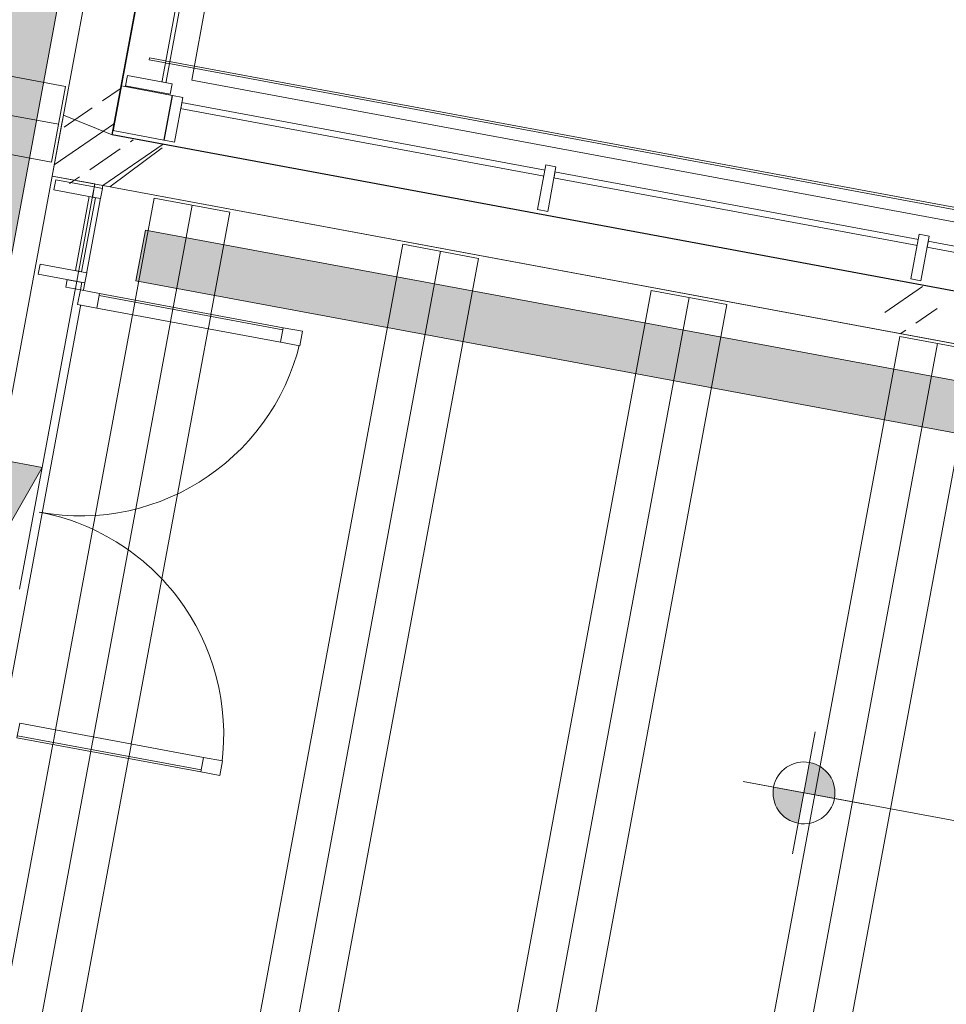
# Model space of a CAD drawing. Header units: metres. Extents: x 32353251 to 32353583, y 5707748 to 5708004.
# Tile 86 of 164: x 32353381.48 to 32353385.97, y 5707902.53 to 5707907.3. Entities that reach past the tile are written whole.
import ezdxf
from ezdxf import colors
from ezdxf.entities.mleader import LeaderData, LeaderLine
from ezdxf.math import Vec2, Vec3

# ---------------------------------------------------------------- set-up
doc = ezdxf.new("R2010")
doc.units = ezdxf.units.M
doc.header["$LTSCALE"] = 0.75
doc.set_wipeout_variables(frame=1)
doc.layers.get('0').update_dxf_attribs({"linetype": 'CONTINUOUS'})
doc.layers.add('10414942$0$ST-LIN Parkplatz', color=7, linetype='CONTINUOUS')
doc.layers.add('10414943$0$ST-Mischfläche-Sol', color=7, linetype='CONTINUOUS', lineweight=0, true_color=0x636466)
for name, color, linetype, lineweight in [('10417023$0$#9_002_GES I Übersicht Erdgeschoss_1_101_Wand Aussen.A', 7, 'CONTINUOUS', 25), ('10417023$0$#9_002_GES I Übersicht Erdgeschoss_1_104_Decken.A', 7, 'CONTINUOUS', 25), ('10417023$0$#9_002_GES I Übersicht Erdgeschoss_1_201_Aussenwandbekleidung.A', 7, 'CONTINUOUS', 25), ('10417023$0$#9_002_GES I Übersicht Erdgeschoss_1_430_Lüftung.US', 7, 'CONTINUOUS', 25), ('10417023$0$#9_002_GES I Übersicht Erdgeschoss_1_Neubau_101_Wand Aussen.A', 7, 'CONTINUOUS', 25), ('10417023$0$#9_002_GES I Übersicht Erdgeschoss_1_Neubau_103_Stützen.A', 7, 'CONTINUOUS', 25), ('10417023$0$#9_002_GES I Übersicht Erdgeschoss_1_Neubau_104_Decken.A', 7, 'CONTINUOUS', 25), ('10417023$0$#9_002_GES I Übersicht Erdgeschoss_1_Neubau_105_Unterzug.A', 7, 'CONTINUOUS', 25), ('10417023$0$#9_002_GES I Übersicht Erdgeschoss_1_Neubau_110_Pfosten-Riegel.A', 7, 'CONTINUOUS', 25), ('10417023$0$#9_002_GES I Übersicht Erdgeschoss_1_Neubau_113_Türen.A', 7, 'CONTINUOUS', 25), ('10417023$0$#9_002_GES I Übersicht Erdgeschoss_1_Neubau_502_Bemaßung 1_100.A', 7, 'CONTINUOUS', 25), ('10417023$0$Keine', 7, 'CONTINUOUS', 13)]:
    doc.layers.add(name, color=color, linetype=linetype, lineweight=lineweight)
doc.styles.add('10414942$0$ARIAL NARROW', font='ARIALN.TTF')
pattern_1 = [(44.99999999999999, (0, 0), (-0.1697056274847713, 0.1697056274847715), []), (44.99999999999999, (-0.08485281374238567, 0.08485281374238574), (-0.1697056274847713, 0.1697056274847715), [0.18, -0.05999999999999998])]

# ---------------------------------------------------------------- blocks, each defined once
blk = doc.blocks.new('10414943')
at = {"layer": '10414943$0$ST-Mischfläche-Sol'}
h = blk.add_hatch(dxfattribs=at)
h.set_pattern_fill('AR-HBONE', color=256, scale=0.004200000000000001, angle=170)
h.set_pattern_definition([(215, (0, 0), (-0.1047920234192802, -0.594305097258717), [1.28016, -0.42672]), (305, (-0.3495483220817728, -0.2447563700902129), (-0.1047920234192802, -0.594305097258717), [1.28016, -0.42672])])
edge = h.paths.add_edge_path()
edge.add_line((32353333.40662897, 5707899.309915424), (32353335.23953668, 5707908.86230714))
edge.add_line((32353335.23953668, 5707908.86230714), (32353407.15213483, 5707895.033517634))
edge.add_line((32353407.15213483, 5707895.033517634), (32353413.70600617, 5707897.337334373))
edge.add_line((32353413.70600617, 5707897.337334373), (32353481.81771595, 5707884.239451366))
edge.add_line((32353481.81771595, 5707884.239451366), (32353497.17578959, 5707881.286091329))
edge.add_line((32353497.17578959, 5707881.286091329), (32353499.70410517, 5707880.188862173))
edge.add_line((32353499.70410517, 5707880.188862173), (32353502.93879142, 5707877.835765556))
edge.add_line((32353502.93879142, 5707877.835765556), (32353505.46710699, 5707876.738536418))
edge.add_line((32353505.46710699, 5707876.738536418), (32353517.00528605, 5707874.519743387))
edge.add_line((32353517.00528605, 5707874.519743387), (32353517.64528354, 5707870.615040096))
edge.add_line((32353517.64528354, 5707870.615040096), (32353516.66317853, 5707870.803281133))
edge.add_line((32353516.66317853, 5707870.803281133), (32353515.43959015, 5707864.419483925))
edge.add_line((32353515.43959015, 5707864.419483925), (32353479.3370171, 5707871.339302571))
edge.add_line((32353479.3370171, 5707871.339302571), (32353468.35948901, 5707873.443239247))
edge.add_line((32353468.35948901, 5707873.443239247), (32353468.77868284, 5707869.425097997))
edge.add_arc((32353471.76248924, 5707869.736384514), 2.999999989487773, 185.9558547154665, 259.1498142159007)
edge.add_line((32353471.19776434, 5707866.790016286), (32353499.61213671, 5707861.343886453))
edge.add_line((32353499.61213671, 5707861.343886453), (32353497.73579177, 5707858.394363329))
edge.add_line((32353497.73579177, 5707858.394363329), (32353462.93906161, 5707865.063787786))
edge.add_arc((32353461.80961179, 5707859.171051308), 6.000000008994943, 79.14981411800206, 96.13718403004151)
edge.add_line((32353461.16815564, 5707865.136663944), (32353452.41027603, 5707864.194967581))
edge.add_arc((32353451.76881989, 5707870.160580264), 6.000000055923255, 259.1148991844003, 276.1371839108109, ccw=False)
edge.add_line((32353450.63577935, 5707864.268533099), (32353424.34096185, 5707869.325025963))
edge.add_arc((32353425.47400239, 5707875.217073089), 6.000000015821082, 242.0482743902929, 259.11489914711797, ccw=False)
edge.add_line((32353422.66163756, 5707869.917016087), (32353415.00045884, 5707873.982260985))
edge.add_arc((32353412.18809399, 5707868.682203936), 6.000000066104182, 62.04827444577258, 79.14966234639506)
edge.add_line((32353413.31755943, 5707874.57493748), (32353366.06709948, 5707883.631474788))
edge.add_line((32353366.06709948, 5707883.631474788), (32353365.05980216, 5707886.869526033))
edge.add_line((32353365.05980216, 5707886.869526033), (32353331.24648768, 5707893.372754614))
edge.add_line((32353331.24648768, 5707893.372754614), (32353331.86067788, 5707896.566215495))
edge.add_line((32353331.86067788, 5707896.566215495), (32353338.35621561, 5707895.320690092))
edge.add_line((32353338.35621561, 5707895.320690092), (32353340.49133033, 5707897.947528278))
edge.add_line((32353340.49133033, 5707897.947528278), (32353344.41330834, 5707897.200255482))
edge.add_line((32353344.41330834, 5707897.200255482), (32353345.42794297, 5707893.960800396))
edge.add_line((32353345.42794297, 5707893.960800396), (32353351.00902221, 5707892.887558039))
edge.add_line((32353351.00902221, 5707892.887558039), (32353351.57440783, 5707895.827681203))
edge.add_line((32353351.57440783, 5707895.827681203), (32353371.21685639, 5707892.062795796))
edge.add_line((32353371.21685639, 5707892.062795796), (32353370.64816001, 5707889.105456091))
edge.add_line((32353370.64816001, 5707889.105456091), (32353371.65443974, 5707885.869704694))
edge.add_line((32353371.65443974, 5707885.869704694), (32353406.65189732, 5707879.161711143))
edge.add_arc((32353407.21642529, 5707882.109643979), 3.001499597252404, 259.1591284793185, 333.4809509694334)
edge.add_line((32353409.90212501, 5707880.769488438), (32353411.74908589, 5707884.293947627))
edge.add_line((32353411.74908589, 5707884.293947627), (32353333.40662897, 5707899.309915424))
blk = doc.blocks.new('10417023$0$#9_MKO_LP5_ARC_GES_UP_00_002_P_G_modell (3D)')
at = {"layer": '10417023$0$#9_002_GES I Übersicht Erdgeschoss_1_Neubau_103_Stützen.A', "linetype": 'Continuous', "lineweight": 5, "true_color": 0xff0000}
h = blk.add_hatch(dxfattribs=at)
h.set_pattern_fill('#9_BETON__STAHLBETON_0001', color=1, style=0, pattern_type=2)
h.set_pattern_definition(pattern_1)
edge = h.paths.add_edge_path()
edge.add_arc((-32353456.581728, -5707807.24457689), 0.125, 180, 270)
edge.add_arc((-32353456.581728, -5707807.24457689), 0.125, 270, 360)
edge.add_arc((-32353456.581728, -5707807.24457689), 0.125, 0, 90)
edge.add_arc((-32353456.581728, -5707807.24457689), 0.125, 90, 180)
at = {"layer": '10417023$0$#9_002_GES I Übersicht Erdgeschoss_1_Neubau_502_Bemaßung 1_100.A', "linetype": 'Continuous', "lineweight": 0, "true_color": 0xff0000}
for points in [[(-32353456.66134501, -5707809.642338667), (-32353456.51134501, -5707809.642338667), (-32353456.52276308, -5707809.584936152), (-32353456.55527899, -5707809.53627265), (-32353456.6039425, -5707809.503756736), (-32353456.66134501, -5707809.492338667)], [(-32353456.66134501, -5707809.642338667), (-32353456.51134501, -5707809.642338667), (-32353456.52276308, -5707809.584936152), (-32353456.55527899, -5707809.53627265), (-32353456.6039425, -5707809.503756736), (-32353456.66134501, -5707809.492338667)], [(-32353456.66134501, -5707809.642338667), (-32353456.81134501, -5707809.642338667), (-32353456.79992694, -5707809.699741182), (-32353456.76741103, -5707809.748404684), (-32353456.71874752, -5707809.780920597), (-32353456.66134501, -5707809.792338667)], [(-32353456.66134501, -5707809.642338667), (-32353456.81134501, -5707809.642338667), (-32353456.79992694, -5707809.699741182), (-32353456.76741103, -5707809.748404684), (-32353456.71874752, -5707809.780920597), (-32353456.66134501, -5707809.792338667)]]:
    blk.add_hatch(color=1, dxfattribs=at).paths.add_polyline_path(points)
at = {"layer": '10417023$0$#9_002_GES I Übersicht Erdgeschoss_1_101_Wand Aussen.A', "color": 1, "linetype": 'Continuous', "lineweight": 13, "true_color": 0xff0000}
blk.add_line((-32353452.95423437, -5707806.78957689), (-32353460.20922778, -5707806.78957689), dxfattribs=at)
at = {"layer": '10417023$0$#9_002_GES I Übersicht Erdgeschoss_1_104_Decken.A', "color": 1, "linetype": 'Continuous', "lineweight": 13, "true_color": 0xff0000}
for p, q in [((-32353460.28322713, -5707807.384576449), (-32353459.91022684, -5707807.384576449)), ((-32353459.05822786, -5707807.384576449), (-32353459.05822786, -5707812.514709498)), ((-32353459.05822786, -5707807.384576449), (-32353458.68522757, -5707807.384576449)), ((-32353458.87172699, -5707807.384576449), (-32353458.87172699, -5707812.514709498)), ((-32353458.68522757, -5707807.384576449), (-32353458.68522757, -5707812.514709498)), ((-32353457.83322715, -5707807.384576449), (-32353457.83322715, -5707812.514709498)), ((-32353457.83322715, -5707807.384576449), (-32353457.4602283, -5707807.384576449)), ((-32353457.64672772, -5707807.384576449), (-32353457.64672772, -5707812.514709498)), ((-32353457.4602283, -5707807.384576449), (-32353457.4602283, -5707812.514709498)), ((-32353456.60822643, -5707807.384576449), (-32353456.60822643, -5707812.514709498)), ((-32353456.60822643, -5707807.384576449), (-32353456.23522758, -5707807.384576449)), ((-32353456.42172701, -5707807.384576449), (-32353456.42172701, -5707812.514709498)), ((-32353456.23522758, -5707807.384576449), (-32353456.23522758, -5707812.514709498))]:
    blk.add_line(p, q, dxfattribs=at)
at = {"layer": '10417023$0$#9_002_GES I Übersicht Erdgeschoss_1_201_Aussenwandbekleidung.A', "color": 1, "linetype": 'Continuous', "lineweight": 13, "true_color": 0xff0000}
blk.add_line((-32353460.42935261, -5707806.730970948), (-32353460.42935261, -5707806.720970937), dxfattribs=at)
at = {"layer": '10417023$0$#9_002_GES I Übersicht Erdgeschoss_1_430_Lüftung.US', "color": 1, "linetype": 'Continuous', "lineweight": 13, "true_color": 0xff0000, "flags": 128}
for points in [[(-32353460.9141821, -5707795.479866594), (-32353460.9141821, -5707809.945591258), (-32353461.36422031, -5707809.945591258), (-32353461.36422031, -5707795.479866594)], [(-32353460.29733472, -5707807.794328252), (-32353447.40423247, -5707807.794328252), (-32353447.40423247, -5707807.544328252), (-32353460.29733472, -5707807.544328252)]]:
    blk.add_lwpolyline(points, close=True, dxfattribs=at)
at = {"layer": '10417023$0$#9_002_GES I Übersicht Erdgeschoss_1_430_Lüftung.US', "color": 1, "linetype": 'Continuous', "true_color": 0xff0000}
for points in [[(-32353460.9141821, -5707795.479866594), (-32353461.36422031, -5707795.479866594), (-32353460.9141821, -5707809.945591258), (-32353461.36422031, -5707809.945591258)], [(-32353460.29733472, -5707807.794328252), (-32353447.40423247, -5707807.794328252), (-32353460.29733472, -5707807.544328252), (-32353447.40423247, -5707807.544328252)]]:
    blk.add_solid(points, dxfattribs=at)
at = {"layer": '10417023$0$#9_002_GES I Übersicht Erdgeschoss_1_Neubau_101_Wand Aussen.A', "color": 1, "linetype": 'Continuous', "lineweight": 13, "true_color": 0xff0000}
blk.add_line((-32353460.20922778, -5707806.78957689), (-32353460.20922778, -5707797.559576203), dxfattribs=at)
at = {"layer": '10417023$0$#9_002_GES I Übersicht Erdgeschoss_1_Neubau_104_Decken.A', "color": 1, "linetype": 'Continuous', "lineweight": 13, "true_color": 0xff0000}
for p, q in [((-32353460.80422817, -5707806.931024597), (-32353468.7292324, -5707806.931024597)), ((-32353460.80422817, -5707806.931024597), (-32353460.80422817, -5707807.304023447)), ((-32353460.80422817, -5707807.117524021), (-32353468.7292324, -5707807.117524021)), ((-32353460.80422817, -5707807.304023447), (-32353468.7292324, -5707807.304023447))]:
    blk.add_line(p, q, dxfattribs=at)
at = {"layer": '10417023$0$#9_002_GES I Übersicht Erdgeschoss_1_Neubau_104_Decken.A', "color": 1, "linetype": 'Continuous', "lineweight": 13, "true_color": 0xff0000, "flags": 128}
for points in [[(-32353460.539228, -5707797.304576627), (-32353468.96423227, -5707797.304576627), (-32353468.96423227, -5707810.39957689), (-32353464.33422799, -5707810.39957689), (-32353464.33422799, -5707812.749576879), (-32353442.50422801, -5707812.74957689), (-32353442.504228, -5707790.55957689), (-32353451.27397855, -5707790.559574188), (-32353451.27397855, -5707797.22957689), (-32353452.624228, -5707797.22957689), (-32353452.624228, -5707807.119576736), (-32353460.539228, -5707807.119576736)], [(-32353460.53922781, -5707797.22957689), (-32353460.53922781, -5707807.119576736), (-32353452.62422809, -5707807.119576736), (-32353452.62422809, -5707797.22957689)], [(-32353460.539228, -5707812.529709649), (-32353447.40432934, -5707812.529709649), (-32353447.40432934, -5707807.36957689), (-32353460.539228, -5707807.36957689)]]:
    blk.add_lwpolyline(points, close=True, dxfattribs=at)
at = {"layer": '10417023$0$#9_002_GES I Übersicht Erdgeschoss_1_Neubau_105_Unterzug.A', "color": 1, "linetype": 'Continuous', "lineweight": 13, "true_color": 0xff0000}
for p, q in [((-32353460.57922863, -5707808.766316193), (-32353460.78922888, -5707809.366316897)), ((-32353460.57922818, -5707808.76631649), (-32353460.78922816, -5707808.76631649)), ((-32353460.57922818, -5707809.366316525), (-32353460.57922818, -5707808.76631649))]:
    blk.add_line(p, q, dxfattribs=at)
at = {"layer": '10417023$0$#9_002_GES I Übersicht Erdgeschoss_1_Neubau_105_Unterzug.A', "color": 1, "linetype": 'Continuous', "true_color": 0xff0000}
blk.add_solid([(-32353460.57922817, -5707808.76631649), (-32353460.78922816, -5707808.76631649), (-32353460.68422816, -5707809.066316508)], dxfattribs=at)
at = {"layer": '10417023$0$#9_002_GES I Übersicht Erdgeschoss_1_Neubau_502_Bemaßung 1_100.A', "color": 1, "linetype": 'Continuous', "lineweight": 13, "true_color": 0xff0000}
for p, q in [((-32353456.66134473, -5707809.942338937), (-32353456.66134473, -5707809.342338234)), ((-32353456.66134473, -5707809.942338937), (-32353456.66134473, -5707809.342338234)), ((-32353456.96134508, -5707809.642338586), (-32353451.26736555, -5707809.642338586)), ((-32353456.96134508, -5707809.642338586), (-32353456.36134437, -5707809.642338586))]:
    blk.add_line(p, q, dxfattribs=at)
at = {"layer": '10417023$0$#9_002_GES I Übersicht Erdgeschoss_1_Neubau_502_Bemaßung 1_100.A', "color": 1, "linetype": 'Continuous', "lineweight": 13, "true_color": 0xff0000, "flags": 128}
blk.add_lwpolyline([(-32353456.51134501, -5707809.642338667), (-32353456.5120673, -5707809.657041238), (-32353456.51422722, -5707809.671602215), (-32353456.51780396, -5707809.685881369), (-32353456.52276308, -5707809.699741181), (-32353456.52905682, -5707809.713048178), (-32353456.53662457, -5707809.725674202), (-32353456.54539344, -5707809.737497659), (-32353456.55527899, -5707809.748404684), (-32353456.56618601, -5707809.758290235), (-32353456.57800948, -5707809.767059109), (-32353456.5906355, -5707809.774626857), (-32353456.60394249, -5707809.780920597), (-32353456.61780231, -5707809.785879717), (-32353456.63208146, -5707809.789456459), (-32353456.64664244, -5707809.791616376), (-32353456.66134501, -5707809.792338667), (-32353456.67604758, -5707809.791616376), (-32353456.69060856, -5707809.789456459), (-32353456.70488771, -5707809.785879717), (-32353456.71874752, -5707809.780920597), (-32353456.73205452, -5707809.774626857), (-32353456.74468054, -5707809.767059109), (-32353456.756504, -5707809.758290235), (-32353456.76741103, -5707809.748404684), (-32353456.77729658, -5707809.737497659), (-32353456.78606545, -5707809.725674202), (-32353456.7936332, -5707809.713048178), (-32353456.79992694, -5707809.699741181), (-32353456.80488606, -5707809.685881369), (-32353456.8084628, -5707809.671602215), (-32353456.81062272, -5707809.657041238), (-32353456.81134501, -5707809.642338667), (-32353456.81062272, -5707809.627636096), (-32353456.8084628, -5707809.613075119), (-32353456.80488606, -5707809.598795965), (-32353456.79992694, -5707809.584936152), (-32353456.7936332, -5707809.571629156), (-32353456.78606545, -5707809.559003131), (-32353456.77729658, -5707809.547179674), (-32353456.76741103, -5707809.53627265), (-32353456.756504, -5707809.526387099), (-32353456.74468054, -5707809.517618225), (-32353456.73205452, -5707809.510050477), (-32353456.71874752, -5707809.503756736), (-32353456.70488771, -5707809.498797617), (-32353456.69060856, -5707809.495220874), (-32353456.67604758, -5707809.493060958), (-32353456.66134501, -5707809.492338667), (-32353456.64664244, -5707809.493060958), (-32353456.63208146, -5707809.495220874), (-32353456.61780231, -5707809.498797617), (-32353456.60394249, -5707809.503756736), (-32353456.5906355, -5707809.510050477), (-32353456.57800948, -5707809.517618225), (-32353456.56618601, -5707809.526387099), (-32353456.55527899, -5707809.53627265), (-32353456.54539344, -5707809.547179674), (-32353456.53662457, -5707809.559003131), (-32353456.52905682, -5707809.571629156), (-32353456.52276308, -5707809.584936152), (-32353456.51780396, -5707809.598795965), (-32353456.51422722, -5707809.613075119), (-32353456.5120673, -5707809.627636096)], close=True, dxfattribs=at)
blk.add_lwpolyline([(-32353456.51134501, -5707809.642338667), (-32353456.5120673, -5707809.657041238), (-32353456.51422722, -5707809.671602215), (-32353456.51780396, -5707809.685881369), (-32353456.52276308, -5707809.699741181), (-32353456.52905682, -5707809.713048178), (-32353456.53662457, -5707809.725674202), (-32353456.54539344, -5707809.737497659), (-32353456.55527899, -5707809.748404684), (-32353456.56618601, -5707809.758290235), (-32353456.57800948, -5707809.767059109), (-32353456.5906355, -5707809.774626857), (-32353456.60394249, -5707809.780920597), (-32353456.61780231, -5707809.785879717), (-32353456.63208146, -5707809.789456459), (-32353456.64664244, -5707809.791616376), (-32353456.66134501, -5707809.792338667), (-32353456.67604758, -5707809.791616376), (-32353456.69060856, -5707809.789456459), (-32353456.70488771, -5707809.785879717), (-32353456.71874752, -5707809.780920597), (-32353456.73205452, -5707809.774626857), (-32353456.74468054, -5707809.767059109), (-32353456.756504, -5707809.758290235), (-32353456.76741103, -5707809.748404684), (-32353456.77729658, -5707809.737497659), (-32353456.78606545, -5707809.725674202), (-32353456.7936332, -5707809.713048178), (-32353456.79992694, -5707809.699741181), (-32353456.80488606, -5707809.685881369), (-32353456.8084628, -5707809.671602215), (-32353456.81062272, -5707809.657041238), (-32353456.81134501, -5707809.642338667), (-32353456.81062272, -5707809.627636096), (-32353456.8084628, -5707809.613075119), (-32353456.80488606, -5707809.598795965), (-32353456.79992694, -5707809.584936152), (-32353456.7936332, -5707809.571629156), (-32353456.78606545, -5707809.559003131), (-32353456.77729658, -5707809.547179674), (-32353456.76741103, -5707809.53627265), (-32353456.756504, -5707809.526387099), (-32353456.74468054, -5707809.517618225), (-32353456.73205452, -5707809.510050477), (-32353456.71874752, -5707809.503756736), (-32353456.70488771, -5707809.498797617), (-32353456.69060856, -5707809.495220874), (-32353456.67604758, -5707809.493060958), (-32353456.66134501, -5707809.492338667), (-32353456.64664244, -5707809.493060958), (-32353456.63208146, -5707809.495220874), (-32353456.61780231, -5707809.498797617), (-32353456.60394249, -5707809.503756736), (-32353456.5906355, -5707809.510050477), (-32353456.57800948, -5707809.517618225), (-32353456.56618601, -5707809.526387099), (-32353456.55527899, -5707809.53627265), (-32353456.54539344, -5707809.547179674), (-32353456.53662457, -5707809.559003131), (-32353456.52905682, -5707809.571629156), (-32353456.52276308, -5707809.584936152), (-32353456.51780396, -5707809.598795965), (-32353456.51422722, -5707809.613075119), (-32353456.5120673, -5707809.627636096)], close=True, dxfattribs=at)
at = {"color": 1, "linetype": 'Continuous', "lineweight": 5, "true_color": 0xff0000}
for points, layer in [([(-32353460.329228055, -5707806.844576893), (-32353460.329228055, -5707804.984576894), (-32353460.34922805, -5707804.984576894), (-32353460.34922805, -5707806.844576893)], '10417023$0$#9_002_GES I Übersicht Erdgeschoss_1_Neubau_110_Pfosten-Riegel.A'), ([(-32353456.586728, -5707806.904576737), (-32353458.416727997, -5707806.904576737), (-32353458.416727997, -5707806.934576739), (-32353456.586728, -5707806.934576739)], '10417023$0$#9_002_GES I Übersicht Erdgeschoss_1_Neubau_110_Pfosten-Riegel.A'), ([(-32353460.564246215, -5707807.434576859), (-32353460.59424622, -5707807.434576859), (-32353460.59424622, -5707807.79947448), (-32353460.564246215, -5707807.79947448)], '10417023$0$#9_002_GES I Übersicht Erdgeschoss_1_Neubau_113_Türen.A'), ([(-32353460.460246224, -5707807.959474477), (-32353459.553695, -5707807.959474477), (-32353459.553695, -5707807.887474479), (-32353460.460246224, -5707807.887474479)], '10417023$0$#9_002_GES I Übersicht Erdgeschoss_1_Neubau_113_Türen.A'), ([(-32353460.460246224, -5707810.004576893), (-32353460.460246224, -5707810.076576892), (-32353459.553695, -5707810.076576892), (-32353459.553695, -5707810.004576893)], '10417023$0$#9_002_GES I Übersicht Erdgeschoss_1_Neubau_113_Türen.A')]:
    blk.add_wipeout(points, dxfattribs=at).dxf.layer = layer
at = {"layer": '10417023$0$#9_002_GES I Übersicht Erdgeschoss_1_104_Decken.A', "color": 1, "linetype": 'Continuous', "lineweight": 13, "true_color": 0xff0000}
for p, q in [((-32353460.28322713, -5707807.384576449), (-32353460.28322713, -5707812.514709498)), ((-32353460.09672626, -5707807.384576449), (-32353460.09672626, -5707812.514709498)), ((-32353459.91022684, -5707807.384576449), (-32353459.91022684, -5707812.514709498))]:
    blk.add_line(p, q, dxfattribs=at)
at = {"layer": '10417023$0$#9_002_GES I Übersicht Erdgeschoss_1_201_Aussenwandbekleidung.A', "color": 1, "linetype": 'Continuous', "lineweight": 13, "true_color": 0xff0000}
for p, q in [((-32353460.42935261, -5707806.720970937), (-32353452.73396897, -5707806.720970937)), ((-32353460.42935261, -5707806.730970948), (-32353452.73396897, -5707806.730970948))]:
    blk.add_line(p, q, dxfattribs=at)
at = {"layer": '10417023$0$#9_002_GES I Übersicht Erdgeschoss_1_Neubau_110_Pfosten-Riegel.A', "color": 1, "linetype": 'Continuous', "lineweight": 13, "true_color": 0xff0000, "flags": 128}
for points in [[(-32353460.32922805, -5707806.844576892), (-32353460.34922805, -5707806.844576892), (-32353460.34922805, -5707804.984576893), (-32353460.32922805, -5707804.984576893)], [(-32353456.586728, -5707806.904576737), (-32353456.586728, -5707806.934576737), (-32353458.416728, -5707806.934576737), (-32353458.416728, -5707806.904576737)]]:
    blk.add_lwpolyline(points, close=True, dxfattribs=at)
at = {"layer": '10417023$0$#9_002_GES I Übersicht Erdgeschoss_1_Neubau_113_Türen.A', "color": 1, "linetype": 'Continuous', "lineweight": 13, "true_color": 0xff0000}
for p, q in [((-32353460.46024625, -5707807.887474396), (-32353459.55369546, -5707807.887474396)), ((-32353460.46024625, -5707807.897474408), (-32353459.55369546, -5707807.897474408)), ((-32353460.46024625, -5707807.959473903), (-32353459.55369546, -5707807.959473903)), ((-32353460.46024625, -5707810.004576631), (-32353459.55369546, -5707810.004576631)), ((-32353460.46024625, -5707810.06657757), (-32353459.55369546, -5707810.06657757)), ((-32353460.46024625, -5707810.076577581), (-32353459.55369546, -5707810.076577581))]:
    blk.add_line(p, q, dxfattribs=at)
at = {"layer": '10417023$0$#9_002_GES I Übersicht Erdgeschoss_1_Neubau_113_Türen.A', "color": 1, "linetype": 'Continuous', "lineweight": 13, "true_color": 0xff0000, "flags": 128}
for points in [[(-32353460.56424622, -5707807.434576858), (-32353460.59424622, -5707807.434576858), (-32353460.59424622, -5707807.799474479), (-32353460.56424622, -5707807.799474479)], [(-32353460.46024622, -5707807.959474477), (-32353459.553695, -5707807.959474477), (-32353459.553695, -5707807.887474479), (-32353460.46024622, -5707807.887474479)], [(-32353460.46024622, -5707810.004576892), (-32353459.553695, -5707810.004576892), (-32353459.553695, -5707810.076576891), (-32353460.46024622, -5707810.076576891)]]:
    blk.add_lwpolyline(points, close=True, dxfattribs=at)
at = {"layer": '10417023$0$#9_002_GES I Übersicht Erdgeschoss_1_Neubau_113_Türen.A', "color": 1, "linetype": 'Continuous', "lineweight": 13, "true_color": 0xff0000}
for centre, radius, start, end in [((-32353460.55424622, -5707807.887474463), 1.09455122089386, 270.0000001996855, 359.9999996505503), ((-32353460.55424621, -5707810.076576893), 1.094551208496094, 359.9999997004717, 90.00000039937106)]:
    blk.add_arc(centre, radius, start, end, dxfattribs=at)
at = {"color": 1, "linetype": 'Continuous', "lineweight": 5, "true_color": 0xff0000}
for points, layer in [([(-32353460.29922805, -5707806.824576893), (-32353460.519228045, -5707806.824576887), (-32353460.51922805, -5707806.874576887), (-32353460.29922805, -5707806.874576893)], '10417023$0$#9_002_GES I Übersicht Erdgeschoss_1_Neubau_110_Pfosten-Riegel.A'), ([(-32353458.426728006, -5707806.904576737), (-32353460.25672801, -5707806.904576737), (-32353460.25672801, -5707806.934576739), (-32353458.426728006, -5707806.934576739)], '10417023$0$#9_002_GES I Übersicht Erdgeschoss_1_Neubau_110_Pfosten-Riegel.A'), ([(-32353454.746728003, -5707806.904576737), (-32353456.576728, -5707806.904576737), (-32353456.576728, -5707806.934576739), (-32353454.746728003, -5707806.934576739)], '10417023$0$#9_002_GES I Übersicht Erdgeschoss_1_Neubau_110_Pfosten-Riegel.A'), ([(-32353460.76924622, -5707807.434576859), (-32353460.579246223, -5707807.434576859), (-32353460.579246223, -5707807.384576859), (-32353460.76924622, -5707807.384576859)], '10417023$0$#9_002_GES I Übersicht Erdgeschoss_1_Neubau_113_Türen.A'), ([(-32353460.554246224, -5707807.959474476), (-32353460.460246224, -5707807.959474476), (-32353460.460246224, -5707807.887474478), (-32353460.554246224, -5707807.887474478)], '10417023$0$#9_002_GES I Übersicht Erdgeschoss_1_Neubau_113_Türen.A'), ([(-32353459.553694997, -5707807.959474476), (-32353459.459694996, -5707807.959474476), (-32353459.459694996, -5707807.887474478), (-32353459.553694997, -5707807.887474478)], '10417023$0$#9_002_GES I Übersicht Erdgeschoss_1_Neubau_113_Türen.A'), ([(-32353459.553694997, -5707810.004576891), (-32353459.553694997, -5707810.07657689), (-32353459.459694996, -5707810.07657689), (-32353459.459694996, -5707810.004576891)], '10417023$0$#9_002_GES I Übersicht Erdgeschoss_1_Neubau_113_Türen.A')]:
    blk.add_wipeout(points, dxfattribs=at).dxf.layer = layer
at = {"layer": '10417023$0$#9_002_GES I Übersicht Erdgeschoss_1_Neubau_101_Wand Aussen.A', "color": 1, "linetype": 'Continuous', "lineweight": 13, "true_color": 0xff0000}
blk.add_line((-32353460.789228, -5707796.97957689), (-32353460.789228, -5707807.36957689), dxfattribs=at)
at = {"layer": '10417023$0$#9_002_GES I Übersicht Erdgeschoss_1_Neubau_110_Pfosten-Riegel.A', "color": 1, "linetype": 'Continuous', "lineweight": 13, "true_color": 0xff0000, "flags": 128}
for points in [[(-32353460.29922805, -5707806.824576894), (-32353460.29922805, -5707806.874576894), (-32353460.51922805, -5707806.874576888), (-32353460.51922805, -5707806.824576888)], [(-32353458.426728, -5707806.904576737), (-32353458.426728, -5707806.934576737), (-32353460.256728, -5707806.934576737), (-32353460.256728, -5707806.904576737)], [(-32353454.746728, -5707806.904576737), (-32353454.746728, -5707806.934576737), (-32353456.576728, -5707806.934576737), (-32353456.576728, -5707806.904576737)]]:
    blk.add_lwpolyline(points, close=True, dxfattribs=at)
at = {"layer": '10417023$0$#9_002_GES I Übersicht Erdgeschoss_1_Neubau_113_Türen.A', "color": 1, "linetype": 'Continuous', "lineweight": 13, "true_color": 0xff0000}
blk.add_line((-32353460.76924618, -5707807.384576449), (-32353460.76924618, -5707807.434576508), dxfattribs=at)
at = {"layer": '10417023$0$#9_002_GES I Übersicht Erdgeschoss_1_Neubau_113_Türen.A', "color": 1, "linetype": 'Continuous', "lineweight": 13, "true_color": 0xff0000, "flags": 128}
for points in [[(-32353460.55424622, -5707807.959474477), (-32353460.46024622, -5707807.959474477), (-32353460.46024622, -5707807.887474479), (-32353460.55424622, -5707807.887474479)], [(-32353459.553695, -5707807.959474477), (-32353459.459695, -5707807.959474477), (-32353459.459695, -5707807.887474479), (-32353459.553695, -5707807.887474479)], [(-32353459.553695, -5707810.004576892), (-32353459.459695, -5707810.004576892), (-32353459.459695, -5707810.076576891), (-32353459.553695, -5707810.076576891)]]:
    blk.add_lwpolyline(points, close=True, dxfattribs=at)
at = {"color": 1, "linetype": 'Continuous', "lineweight": 5, "true_color": 0xff0000}
blk.add_wipeout([(-32353460.539246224, -5707807.38457686), (-32353460.57924622, -5707807.38457686), (-32353460.57924622, -5707807.43457686), (-32353460.539246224, -5707807.43457686)], dxfattribs=at).dxf.layer = '10417023$0$#9_002_GES I Übersicht Erdgeschoss_1_Neubau_113_Türen.A'
at = {"layer": '10417023$0$#9_002_GES I Übersicht Erdgeschoss_1_Neubau_101_Wand Aussen.A', "color": 1, "linetype": 'Continuous', "lineweight": 13, "true_color": 0xff0000}
for p, q in [((-32353460.789228, -5707807.36957689), (-32353460.539228, -5707807.36957689)), ((-32353460.539228, -5707807.36957689), (-32353452.624228, -5707807.36957689))]:
    blk.add_line(p, q, dxfattribs=at)
at = {"layer": '10417023$0$#9_002_GES I Übersicht Erdgeschoss_1_Neubau_105_Unterzug.A', "color": 1, "linetype": 'Continuous', "lineweight": 13, "true_color": 0xff0000}
blk.add_line((-32353460.57922816, -5707807.36957689), (-32353460.78922816, -5707807.36957689), dxfattribs=at)
at = {"layer": '10417023$0$#9_002_GES I Übersicht Erdgeschoss_1_Neubau_113_Türen.A', "color": 1, "linetype": 'Continuous', "lineweight": 13, "true_color": 0xff0000}
blk.add_line((-32353460.53924591, -5707807.384576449), (-32353460.53924591, -5707807.434576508), dxfattribs=at)
at = {"layer": '10417023$0$#9_002_GES I Übersicht Erdgeschoss_1_Neubau_113_Türen.A', "color": 1, "linetype": 'Continuous', "lineweight": 13, "true_color": 0xff0000, "flags": 128}
for points in [[(-32353460.53924622, -5707807.384576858), (-32353460.57924622, -5707807.384576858), (-32353460.76924622, -5707807.384576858)], [(-32353460.53924622, -5707807.434576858), (-32353460.57924622, -5707807.434576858), (-32353460.76924622, -5707807.434576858)]]:
    blk.add_lwpolyline(points, dxfattribs=at)
at = {"color": 1, "linetype": 'Continuous', "lineweight": 5, "true_color": 0xff0000}
for points, layer in [([(-32353460.286728, -5707806.879576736), (-32353460.286728, -5707807.099576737), (-32353460.236727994, -5707807.099576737), (-32353460.236727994, -5707806.879576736)], '10417023$0$#9_002_GES I Übersicht Erdgeschoss_1_Neubau_110_Pfosten-Riegel.A'), ([(-32353458.446728, -5707806.879576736), (-32353458.446728, -5707807.099576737), (-32353458.396727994, -5707807.099576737), (-32353458.396727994, -5707806.879576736)], '10417023$0$#9_002_GES I Übersicht Erdgeschoss_1_Neubau_110_Pfosten-Riegel.A'), ([(-32353456.60672799, -5707806.879576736), (-32353456.60672799, -5707807.099576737), (-32353456.556727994, -5707807.099576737), (-32353456.556727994, -5707806.879576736)], '10417023$0$#9_002_GES I Übersicht Erdgeschoss_1_Neubau_110_Pfosten-Riegel.A'), ([(-32353460.626246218, -5707807.849474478), (-32353460.626246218, -5707807.887474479), (-32353460.554246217, -5707807.887474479), (-32353460.554246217, -5707807.849474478)], '10417023$0$#9_002_GES I Übersicht Erdgeschoss_1_Neubau_113_Türen.A')]:
    blk.add_wipeout(points, dxfattribs=at).dxf.layer = layer
at = {"layer": '10417023$0$#9_002_GES I Übersicht Erdgeschoss_1_Neubau_110_Pfosten-Riegel.A', "color": 1, "linetype": 'Continuous', "lineweight": 13, "true_color": 0xff0000, "flags": 128}
for points in [[(-32353460.286728, -5707806.879576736), (-32353460.236728, -5707806.879576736), (-32353460.236728, -5707807.099576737), (-32353460.286728, -5707807.099576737)], [(-32353458.446728, -5707806.879576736), (-32353458.396728, -5707806.879576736), (-32353458.396728, -5707807.099576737), (-32353458.446728, -5707807.099576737)], [(-32353456.60672799, -5707806.879576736), (-32353456.556728, -5707806.879576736), (-32353456.556728, -5707807.099576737), (-32353456.60672799, -5707807.099576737)]]:
    blk.add_lwpolyline(points, close=True, dxfattribs=at)
at = {"layer": '10417023$0$#9_002_GES I Übersicht Erdgeschoss_1_Neubau_113_Türen.A', "color": 1, "linetype": 'Continuous', "lineweight": 13, "true_color": 0xff0000, "flags": 128}
blk.add_lwpolyline([(-32353460.62624622, -5707807.849474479), (-32353460.62624622, -5707807.887474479), (-32353460.55424622, -5707807.887474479), (-32353460.55424622, -5707807.849474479)], close=True, dxfattribs=at)
at = {"color": 1, "linetype": 'Continuous', "lineweight": 5, "true_color": 0xff0000}
for points, layer in [([(-32353460.53922806, -5707806.879576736), (-32353460.53922806, -5707807.099576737), (-32353460.28922806, -5707807.099576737), (-32353460.28922806, -5707806.879576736)], '10417023$0$#9_002_GES I Übersicht Erdgeschoss_1_Neubau_110_Pfosten-Riegel.A'), ([(-32353460.76924622, -5707807.799474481), (-32353460.76924622, -5707807.84947448), (-32353460.539246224, -5707807.84947448), (-32353460.539246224, -5707807.799474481)], '10417023$0$#9_002_GES I Übersicht Erdgeschoss_1_Neubau_113_Türen.A')]:
    blk.add_wipeout(points, dxfattribs=at).dxf.layer = layer
at = {"layer": '10417023$0$#9_002_GES I Übersicht Erdgeschoss_1_Neubau_103_Stützen.A', "linetype": 'Continuous', "lineweight": 5, "true_color": 0xff0000}
h = blk.add_hatch(dxfattribs=at)
h.set_pattern_fill('#9_BETON__STAHLBETON_0001', color=1, style=0, pattern_type=2)
h.set_pattern_definition(pattern_1)
edge = h.paths.add_edge_path()
edge.add_line((-32353460.789228, -5707807.06957689), (-32353460.789228, -5707807.11957689))
edge.add_line((-32353460.789228, -5707807.11957689), (-32353460.789228, -5707807.36957689))
edge.add_line((-32353460.789228, -5707807.36957689), (-32353460.539228, -5707807.36957689))
edge.add_line((-32353460.539228, -5707807.36957689), (-32353460.489228, -5707807.36957689))
edge.add_arc((-32353460.5389117, -5707807.12482993), 0.2497389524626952, 281.4751282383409, 361.2052554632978)
edge.add_line((-32353460.289228, -5707807.11957689), (-32353460.539228, -5707807.11957689))
edge.add_line((-32353460.539228, -5707807.11957689), (-32353460.539228, -5707806.86957689))
edge.add_arc((-32353460.54448111, -5707807.119260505), 0.2497388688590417, 88.79472837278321, 168.524887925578)
at = {"layer": '10417023$0$#9_002_GES I Übersicht Erdgeschoss_1_101_Wand Aussen.A', "color": 1, "linetype": 'Continuous', "lineweight": 13, "true_color": 0xff0000}
for q in [(-32353460.53922778, -5707806.95957689), (-32353452.62423437, -5707807.11957689)]:
    blk.add_line((-32353460.53922778, -5707807.11957689), q, dxfattribs=at)
at = {"layer": '10417023$0$#9_002_GES I Übersicht Erdgeschoss_1_101_Wand Aussen.A', "color": 1, "linetype": 'Continuous', "lineweight": 25, "true_color": 0xff0000, "flags": 128}
blk.add_lwpolyline([(-32353460.53922791, -5707797.22957689), (-32353452.62422818, -5707797.22957689), (-32353452.62422818, -5707807.119576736), (-32353460.53922791, -5707807.119576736)], close=True, dxfattribs=at)
at = {"layer": '10417023$0$#9_002_GES I Übersicht Erdgeschoss_1_Neubau_101_Wand Aussen.A', "color": 1, "linetype": 'Continuous', "lineweight": 13, "true_color": 0xff0000}
for p, q in [((-32353460.539228, -5707807.119576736), (-32353460.539228, -5707797.22957689)), ((-32353460.53922778, -5707797.389576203), (-32353460.53922778, -5707806.95957689)), ((-32353452.624228, -5707807.11957689), (-32353460.539228, -5707807.11957689))]:
    blk.add_line(p, q, dxfattribs=at)
at = {"layer": '10417023$0$#9_002_GES I Übersicht Erdgeschoss_1_Neubau_103_Stützen.A', "color": 1, "linetype": 'Continuous', "lineweight": 18, "true_color": 0xff0000, "flags": 128}
blk.add_lwpolyline([(-32353460.789228, -5707807.06957689), (-32353460.789228, -5707807.11957689), (-32353460.789228, -5707807.36957689), (-32353460.539228, -5707807.36957689), (-32353460.289228, -5707807.11957689), (-32353460.539228, -5707807.11957689)], close=True, dxfattribs=at)
at = {"layer": '10417023$0$#9_002_GES I Übersicht Erdgeschoss_1_Neubau_105_Unterzug.A', "color": 1, "linetype": 'Continuous', "lineweight": 13, "true_color": 0xff0000}
for p, q in [((-32353460.78922816, -5707807.36957689), (-32353460.78922816, -5707808.76631649)), ((-32353460.57922816, -5707808.76631649), (-32353460.57922816, -5707807.36957689))]:
    blk.add_line(p, q, dxfattribs=at)
at = {"layer": '10417023$0$#9_002_GES I Übersicht Erdgeschoss_1_Neubau_110_Pfosten-Riegel.A', "color": 1, "linetype": 'Continuous', "lineweight": 13, "true_color": 0xff0000, "flags": 128}
blk.add_lwpolyline([(-32353460.53922806, -5707806.879576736), (-32353460.28922806, -5707806.879576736), (-32353460.28922806, -5707807.099576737), (-32353460.53922806, -5707807.099576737)], close=True, dxfattribs=at)
at = {"layer": '10417023$0$#9_002_GES I Übersicht Erdgeschoss_1_Neubau_113_Türen.A', "color": 1, "linetype": 'Continuous', "lineweight": 13, "true_color": 0xff0000}
for p, q in [((-32353460.76924618, -5707807.799475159), (-32353460.76924618, -5707807.849473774)), ((-32353460.53924591, -5707807.799475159), (-32353460.76924618, -5707807.799475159)), ((-32353460.53924591, -5707807.799475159), (-32353460.53924591, -5707807.849473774)), ((-32353460.53924591, -5707807.849473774), (-32353460.76924618, -5707807.849473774))]:
    blk.add_line(p, q, dxfattribs=at)
blk = doc.blocks.new('10417023$0$2_MKO_LP5_LAN_GES_UP_00_002_V_A (3D)')
at = {"layer": '10417023$0$Keine'}
blk.add_blockref('10417023$0$#9_MKO_LP5_ARC_GES_UP_00_002_P_G_modell (3D)', (0, 0), dxfattribs=at)
blk = doc.blocks.new('10417023')
at = {"layer": '10417023$0$Keine', "rotation": 349.4819372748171}
blk.add_blockref('10417023$0$2_MKO_LP5_LAN_GES_UP_00_002_V_A (3D)', (65205154.93137175, 5413829.557758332), dxfattribs=at)
blk = doc.blocks.new('10414942')
at = {"layer": '10414942$0$ST-LIN Parkplatz'}
ml = blk.add_multileader_mtext('Standard', dxfattribs=at)
ml.set_content('Wartehäuschen ohne Seitenwände', color=256, style='10414942$0$ARIAL NARROW')
ml.set_leader_properties()
ml.build(insert=Vec2(0, 0))
ml.multileader.update_dxf_attribs({"text_right_attachment_type": 6, "dogleg_length": 0.36, "arrow_head_size": 0.625})
ctx = ml.context
ctx.base_point, ctx.char_height, ctx.arrow_head_size, ctx.landing_gap_size, ctx.plane_origin, ctx.plane_x_axis, ctx.plane_y_axis = Vec3(32353363.59725537, 5707908.674787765), 0.625, 0.625, 1, Vec3(32353382.93121805, 5707898.722592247), Vec3(0.9848077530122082, -0.1736481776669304), Vec3(0.1736481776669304, 0.9848077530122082)
ctx.right_attachment, ctx.text_align_type = 6, 2
notes = []
notes.append((ctx, [(0, (1, 1, 0), (32353376.78227325, 5707905.911075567), (-0.9848077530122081, 0.1736481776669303), 0.3600000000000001, [(0, [(32353382.93121805, 5707898.722592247)], 0, [])])]))
ctx.mtext.insert, ctx.mtext.text_direction, ctx.mtext.rotation, ctx.mtext.alignment, ctx.mtext.flow_direction = Vec3(32353375.57317084, 5707906.885842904), Vec3(0.9848077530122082, -0.1736481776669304), 6.108652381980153, 3, 5
ctx.mtext.has_bg_fill, ctx.mtext.bg_color, ctx.mtext.bg_scale_factor, ctx.mtext.bg_transparency, ctx.mtext.use_window_bg_color = 1, -1027028792, 1.5, 0, 1
for ctx, leaders in notes:
    for number, flags, end, landing, length, lines in leaders:
        leader = LeaderData()
        leader.index, (leader.has_last_leader_line, leader.has_dogleg_vector, leader.attachment_direction) = number, flags
        leader.last_leader_point, leader.dogleg_vector, leader.dogleg_length = Vec3(end), Vec3(landing), length
        for number, points, colour, breaks in lines:
            line = LeaderLine()
            line.index, line.vertices, line.color, line.breaks = number, Vec3.list(points), colors.encode_raw_color(colour), breaks
            leader.lines.append(line)
        ctx.leaders.append(leader)

msp = doc.modelspace()

# ---------------------------------------------------------------- block references
msp.add_blockref('10414943', (0, 0))

# ---------------------------------------------------------------- next in the draw order: block references
msp.add_blockref('10417023', (0, 0))

# ---------------------------------------------------------------- next in the draw order: block references
msp.add_blockref('10414942', (0, 0))

doc.saveas('drawing.dxf')
